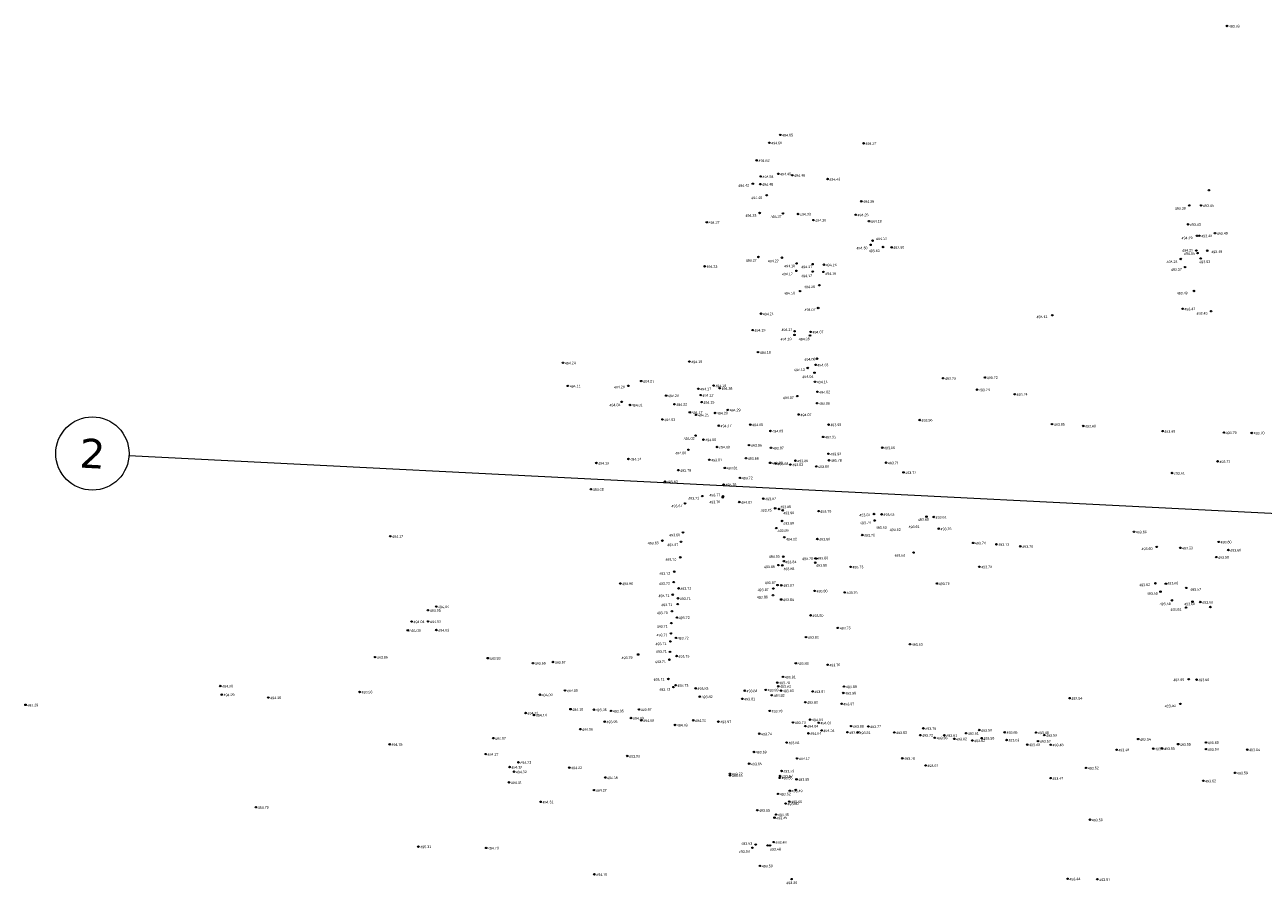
# Model space of a CAD drawing. Header units: millimetres. Extents: x 32690613 to 32693265, y 5342952 to 5344571.
# Tile 6 of 18: x 32692190 to 32692359, y 5344173 to 5344290. Entities that reach past the tile are written whole.
import ezdxf

# ---------------------------------------------------------------- set-up
doc = ezdxf.new("R2010")
doc.units = ezdxf.units.MM
doc.header["$LTSCALE"] = 20
doc.layers.get('0').update_dxf_attribs({"lineweight": 18})
doc.layers.get('Defpoints').update_dxf_attribs({"color": 11, "lineweight": 18})
doc.layers.add('Mpt-StBa_Höhe', color=6, linetype='Continuous', lineweight=5)
doc.layers.add('Mpt-StBa_Pkt', color=4, linetype='Continuous', lineweight=9)
doc.styles.add('Arial', font='arial.ttf')
doc.styles.add('Verdana', font='verdana.ttf')

# ---------------------------------------------------------------- blocks, each defined once
blk = doc.blocks.new('A$C78070446')
blk.add_line((4469482.47, 5342769.75), (4470232.05, 5342702.5))
blk.add_circle((4469477.49, 5342770.2), 5)
at = {"insert": (4469477.49, 5342770.2), "char_height": 4, "attachment_point": 5, "rotation": 354.86, "line_spacing_factor": 0.252012, "style": 'Verdana'}
blk.add_mtext('2', dxfattribs=at)

msp = doc.modelspace()

# ---------------------------------------------------------------- linework, layer by layer
at = {"layer": 'Mpt-StBa_Pkt'}
for centre in [(32692354.23, 5344289.87), (32692354.23, 5344289.87), (32692293.25, 5344275), (32692293.25, 5344275), (32692291.76, 5344273.93), (32692291.76, 5344273.93), (32692304.63, 5344273.86), (32692304.63, 5344273.86), (32692290.03, 5344271.53), (32692290.03, 5344271.53), (32692290.59, 5344269.33), (32692290.59, 5344269.33), (32692292.99, 5344269.69), (32692292.99, 5344269.69), (32692294.89, 5344269.5), (32692294.89, 5344269.5), (32692289.5, 5344268.33), (32692289.5, 5344268.33), (32692290.52, 5344268.28), (32692290.52, 5344268.28), (32692299.7, 5344268.98), (32692299.7, 5344268.98), (32692351.75, 5344267.45), (32692351.75, 5344267.45), (32692291.39, 5344266.77), (32692291.39, 5344266.77), (32692304.31, 5344265.94), (32692304.31, 5344265.94), (32692290.43, 5344264.35), (32692290.43, 5344264.35), (32692293.61, 5344264.28), (32692293.61, 5344264.28), (32692295.68, 5344264.2), (32692295.68, 5344264.2), (32692303.54, 5344264.1), (32692303.54, 5344264.1), (32692349.07, 5344265.38), (32692349.07, 5344265.38), (32692350.69, 5344265.38), (32692350.69, 5344265.38), (32692283.22, 5344263.08), (32692283.22, 5344263.08), (32692297.78, 5344263.37), (32692297.78, 5344263.37), (32692305.35, 5344263.23), (32692305.35, 5344263.23), (32692348.92, 5344262.79), (32692348.92, 5344262.79), (32692350.14, 5344261.24), (32692350.14, 5344261.24), (32692350.45, 5344261.24), (32692350.45, 5344261.24), (32692352.59, 5344261.59), (32692352.59, 5344261.59), (32692305.57, 5344260), (32692305.57, 5344260), (32692305.85, 5344260.57), (32692305.85, 5344260.57), (32692307.29, 5344259.7), (32692307.29, 5344259.7), (32692308.46, 5344259.65), (32692308.46, 5344259.65), (32692350.05, 5344259.22), (32692350.05, 5344259.22), (32692351.53, 5344259.2), (32692351.53, 5344259.2), (32692290.27, 5344258.34), (32692290.27, 5344258.34), (32692293.47, 5344258.24), (32692293.47, 5344258.24), (32692295.47, 5344257.46), (32692295.47, 5344257.46), (32692297.65, 5344257.36), (32692297.65, 5344257.36), (32692299.2, 5344257.29), (32692299.2, 5344257.29), (32692347.92, 5344258.07), (32692347.92, 5344258.07), (32692350.21, 5344258.87), (32692350.21, 5344258.87), (32692350.64, 5344258.14), (32692350.64, 5344258.14), (32692282.92, 5344257.07), (32692282.92, 5344257.07), (32692295.45, 5344256.45), (32692295.45, 5344256.45), (32692297.68, 5344256.35), (32692297.68, 5344256.35), (32692299.14, 5344256.3), (32692299.14, 5344256.3), (32692348.51, 5344256.96), (32692348.51, 5344256.96), (32692298.58, 5344254.49), (32692298.58, 5344254.49), (32692295.95, 5344253.68), (32692295.95, 5344253.68), (32692349.71, 5344253.7), (32692349.71, 5344253.7), (32692290.62, 5344250.6), (32692290.62, 5344250.6), (32692298.42, 5344251.38), (32692298.42, 5344251.38), (32692348.17, 5344251.27), (32692348.17, 5344251.27), (32692352.06, 5344250.94), (32692352.06, 5344250.94), (32692330.37, 5344250.39), (32692330.37, 5344250.39), (32692289.48, 5344248.36), (32692289.48, 5344248.36), (32692295.19, 5344247.71), (32692295.19, 5344247.71), (32692295.2, 5344248.21), (32692295.2, 5344248.21), (32692297.31, 5344247.62), (32692297.31, 5344247.62), (32692297.39, 5344248.12), (32692297.39, 5344248.12), (32692263.59, 5344243.9), (32692263.59, 5344243.9), (32692280.84, 5344244.06), (32692280.84, 5344244.06), (32692290.21, 5344245.35), (32692290.21, 5344245.35), (32692298.26, 5344244.46), (32692298.26, 5344244.46), (32692296.99, 5344243.19), (32692296.99, 5344243.19), (32692297.92, 5344242.54), (32692297.92, 5344242.54), (32692298.07, 5344243.62), (32692298.07, 5344243.62), (32692264.24, 5344240.74), (32692264.24, 5344240.74), (32692272.49, 5344240.75), (32692272.49, 5344240.75), (32692274.26, 5344241.4), (32692274.26, 5344241.4), (32692282.07, 5344240.35), (32692282.07, 5344240.35), (32692284.14, 5344240.79), (32692284.14, 5344240.79), (32692284.96, 5344240.43), (32692284.96, 5344240.43), (32692297.99, 5344241.31), (32692297.99, 5344241.31), (32692315.48, 5344241.79), (32692315.48, 5344241.79), (32692321.18, 5344241.89), (32692321.18, 5344241.89), (32692277.67, 5344239.43), (32692277.67, 5344239.43), (32692282.39, 5344239.49), (32692282.39, 5344239.49), (32692295.56, 5344239.35), (32692295.56, 5344239.35), (32692298.32, 5344239.94), (32692298.32, 5344239.94), (32692320.12, 5344240.23), (32692320.12, 5344240.23), (32692325.25, 5344239.61), (32692325.25, 5344239.61), (32692271.61, 5344238.57), (32692271.61, 5344238.57), (32692272.72, 5344238.14), (32692272.72, 5344238.14), (32692278.8, 5344238.24), (32692278.8, 5344238.24), (32692280.9, 5344237.14), (32692280.9, 5344237.14), (32692282.5, 5344238.53), (32692282.5, 5344238.53), (32692284.35, 5344237.05), (32692284.35, 5344237.05), (32692286.08, 5344237.47), (32692286.08, 5344237.47), (32692298.27, 5344238.38), (32692298.27, 5344238.38), (32692277.16, 5344236.16), (32692277.16, 5344236.16), (32692281.76, 5344236.79), (32692281.76, 5344236.79), (32692284.85, 5344235.31), (32692284.85, 5344235.31), (32692289.16, 5344235.46), (32692289.16, 5344235.46), (32692295.77, 5344236.84), (32692295.77, 5344236.84), (32692299.84, 5344235.46), (32692299.84, 5344235.46), (32692312.28, 5344236.08), (32692312.28, 5344236.08), (32692330.34, 5344235.53), (32692330.34, 5344235.53), (32692334.6, 5344235.27), (32692334.6, 5344235.27), (32692281.68, 5344233.96), (32692281.68, 5344233.96), (32692291.91, 5344234.59), (32692291.91, 5344234.59), (32692299.1, 5344233.78), (32692299.1, 5344233.78), (32692345.43, 5344234.57), (32692345.43, 5344234.57), (32692353.8, 5344234.38), (32692353.8, 5344234.38), (32692357.6, 5344234.32), (32692357.6, 5344234.32), (32692280.71, 5344232.02), (32692280.71, 5344232.02), (32692282.76, 5344233.41), (32692282.76, 5344233.41), (32692284.63, 5344232.4), (32692284.63, 5344232.4), (32692288.98, 5344232.66), (32692288.98, 5344232.66), (32692291.99, 5344232.29), (32692291.99, 5344232.29), (32692307.17, 5344232.31), (32692307.17, 5344232.31), (32692268.14, 5344230.22), (32692268.14, 5344230.22), (32692272.52, 5344230.77), (32692272.52, 5344230.77), (32692283.55, 5344230.66), (32692283.55, 5344230.66), (32692288.56, 5344230.87), (32692288.56, 5344230.87), (32692291.87, 5344230.24), (32692291.87, 5344230.24), (32692295.32, 5344230.53), (32692295.32, 5344230.53), (32692299.82, 5344231.48), (32692299.82, 5344231.48), (32692299.9, 5344230.59), (32692299.9, 5344230.59), (32692307.69, 5344230.26), (32692307.69, 5344230.26), (32692352.95, 5344230.44), (32692352.95, 5344230.44), (32692279.34, 5344229.24), (32692279.34, 5344229.24), (32692285.68, 5344229.55), (32692285.68, 5344229.55), (32692292.62, 5344230.14), (32692292.62, 5344230.14), (32692294.64, 5344230.01), (32692294.64, 5344230.01), (32692298.15, 5344229.75), (32692298.15, 5344229.75), (32692310.07, 5344228.93), (32692310.07, 5344228.93), (32692346.73, 5344228.85), (32692346.73, 5344228.85), (32692277.51, 5344227.68), (32692277.51, 5344227.68), (32692285.52, 5344227.28), (32692285.52, 5344227.28), (32692287.73, 5344228.19), (32692287.73, 5344228.19), (32692267.4, 5344226.64), (32692267.4, 5344226.64), (32692282.59, 5344225.7), (32692282.59, 5344225.7), (32692285.4, 5344225.53), (32692285.4, 5344225.53), (32692285.43, 5344225.67), (32692285.43, 5344225.67), (32692290.92, 5344225.36), (32692290.92, 5344225.36), (32692280.26, 5344224.7), (32692280.26, 5344224.7), (32692287.65, 5344224.89), (32692287.65, 5344224.89), (32692292.55, 5344224.04), (32692292.55, 5344224.04), (32692293.09, 5344223.94), (32692293.09, 5344223.94), (32692293.58, 5344223.76), (32692293.58, 5344223.76), (32692298.48, 5344223.65), (32692298.48, 5344223.65), (32692293.5, 5344222.31), (32692293.5, 5344222.31), (32692306.05, 5344223.25), (32692306.05, 5344223.25), (32692306.15, 5344222.37), (32692306.15, 5344222.37), (32692307.08, 5344223.21), (32692307.08, 5344223.21), (32692313.21, 5344222.89), (32692313.21, 5344222.89), (32692314.2, 5344222.85), (32692314.2, 5344222.85), (32692240.01, 5344220.22), (32692240.01, 5344220.22), (32692279.97, 5344220.74), (32692279.97, 5344220.74), (32692292.7, 5344221.33), (32692292.7, 5344221.33), (32692293.8, 5344220.09), (32692293.8, 5344220.09), (32692304.44, 5344220.39), (32692304.44, 5344220.39), (32692314.88, 5344221.26), (32692314.88, 5344221.26), (32692341.53, 5344220.83), (32692341.53, 5344220.83), (32692277.15, 5344219.62), (32692277.15, 5344219.62), (32692279.7, 5344219.47), (32692279.7, 5344219.47), (32692298.31, 5344219.84), (32692298.31, 5344219.84), (32692319.58, 5344219.32), (32692319.58, 5344219.32), (32692322.75, 5344219.12), (32692322.75, 5344219.12), (32692326.01, 5344218.85), (32692326.01, 5344218.85), (32692344.63, 5344218.77), (32692344.63, 5344218.77), (32692347.84, 5344218.64), (32692347.84, 5344218.64), (32692353.09, 5344219.45), (32692353.09, 5344219.45), (32692354.41, 5344218.34), (32692354.41, 5344218.34), (32692279.6, 5344217.35), (32692279.6, 5344217.35), (32692293.66, 5344217.43), (32692293.66, 5344217.43), (32692293.74, 5344216.82), (32692293.74, 5344216.82), (32692298.04, 5344217.19), (32692298.04, 5344217.19), (32692298.15, 5344217.18), (32692298.15, 5344217.18), (32692311.44, 5344217.99), (32692311.44, 5344217.99), (32692352.76, 5344217.37), (32692352.76, 5344217.37), (32692278.77, 5344215.39), (32692278.77, 5344215.39), (32692293, 5344216.28), (32692293, 5344216.28), (32692293.52, 5344216.25), (32692293.52, 5344216.25), (32692298.02, 5344216.61), (32692298.02, 5344216.61), (32692302.85, 5344216.04), (32692302.85, 5344216.04), (32692320.42, 5344216.06), (32692320.42, 5344216.06), (32692271.41, 5344213.77), (32692271.41, 5344213.77), (32692278.7, 5344213.96), (32692278.7, 5344213.96), (32692292.87, 5344213.55), (32692292.87, 5344213.55), (32692293.39, 5344213.53), (32692293.39, 5344213.53), (32692314.63, 5344213.77), (32692314.63, 5344213.77), (32692344.46, 5344213.8), (32692344.46, 5344213.8), (32692345.88, 5344213.73), (32692345.88, 5344213.73), (32692278.56, 5344212.24), (32692278.56, 5344212.24), (32692279.28, 5344211.75), (32692279.28, 5344211.75), (32692279.36, 5344213.11), (32692279.36, 5344213.11), (32692292.25, 5344212.17), (32692292.25, 5344212.17), (32692292.3, 5344213.08), (32692292.3, 5344213.08), (32692293.37, 5344211.59), (32692293.37, 5344211.59), (32692297.94, 5344212.76), (32692297.94, 5344212.76), (32692302.05, 5344212.55), (32692302.05, 5344212.55), (32692345.15, 5344212.66), (32692345.15, 5344212.66), (32692348.66, 5344213.17), (32692348.66, 5344213.17), (32692245.15, 5344210.12), (32692245.15, 5344210.12), (32692246.28, 5344210.62), (32692246.28, 5344210.62), (32692278.45, 5344209.99), (32692278.45, 5344209.99), (32692279.25, 5344210.96), (32692279.25, 5344210.96), (32692346.71, 5344211.47), (32692346.71, 5344211.47), (32692348.65, 5344210.49), (32692348.65, 5344210.49), (32692349.52, 5344211.29), (32692349.52, 5344211.29), (32692350.58, 5344211.24), (32692350.58, 5344211.24), (32692351.96, 5344210.56), (32692351.96, 5344210.56), (32692242.93, 5344208.58), (32692242.93, 5344208.58), (32692245.18, 5344208.59), (32692245.18, 5344208.59), (32692278.38, 5344208.37), (32692278.38, 5344208.37), (32692279.14, 5344209.12), (32692279.14, 5344209.12), (32692297.38, 5344209.42), (32692297.38, 5344209.42), (32692242.41, 5344207.38), (32692242.41, 5344207.38), (32692246.3, 5344207.42), (32692246.3, 5344207.42), (32692278.32, 5344206.95), (32692278.32, 5344206.95), (32692301.1, 5344207.71), (32692301.1, 5344207.71), (32692278.26, 5344205.86), (32692278.26, 5344205.86), (32692279, 5344206.35), (32692279, 5344206.35), (32692296.76, 5344206.46), (32692296.76, 5344206.46), (32692310.95, 5344205.48), (32692310.95, 5344205.48), (32692237.94, 5344203.72), (32692237.94, 5344203.72), (32692253.33, 5344203.58), (32692253.33, 5344203.58), (32692273.85, 5344204.08), (32692273.85, 5344204.08), (32692278.12, 5344203.37), (32692278.12, 5344203.37), (32692278.2, 5344204.44), (32692278.2, 5344204.44), (32692279.1, 5344203.87), (32692279.1, 5344203.87), (32692259.49, 5344202.9), (32692262.21, 5344203.05), (32692295.37, 5344202.89), (32692295.37, 5344202.89), (32692299.7, 5344202.68), (32692299.7, 5344202.68), (32692216.81, 5344199.78), (32692216.81, 5344199.78), (32692277.97, 5344200.74), (32692277.97, 5344200.74), (32692278.96, 5344199.89), (32692278.96, 5344199.89), (32692292.83, 5344200.24), (32692292.83, 5344200.24), (32692293.62, 5344201.02), (32692293.62, 5344201.02), (32692349.01, 5344200.71), (32692349.01, 5344200.71), (32692350.07, 5344200.65), (32692350.07, 5344200.65), (32692217.01, 5344198.6), (32692217.01, 5344198.6), (32692223.36, 5344198.2), (32692223.36, 5344198.2), (32692235.83, 5344198.97), (32692235.83, 5344198.97), (32692260.43, 5344198.59), (32692260.43, 5344198.59), (32692263.87, 5344199.18), (32692263.87, 5344199.18), (32692278.66, 5344199.63), (32692278.66, 5344199.63), (32692281.7, 5344199.46), (32692281.7, 5344199.46), (32692282.26, 5344198.33), (32692282.26, 5344198.33), (32692288.4, 5344199.14), (32692288.4, 5344199.14), (32692291.26, 5344199.25), (32692291.26, 5344199.25), (32692292.09, 5344198.52), (32692292.09, 5344198.52), (32692292.97, 5344199.74), (32692292.97, 5344199.74), (32692293.34, 5344199.15), (32692293.34, 5344199.15), (32692297.65, 5344199.04), (32692297.65, 5344199.04), (32692301.85, 5344198.83), (32692301.85, 5344198.83), (32692301.95, 5344199.7), (32692301.95, 5344199.7), (32692332.74, 5344198.12), (32692332.74, 5344198.12), (32692190.22, 5344197.21), (32692190.22, 5344197.21), (32692264.61, 5344196.62), (32692264.61, 5344196.62), (32692267.81, 5344196.55), (32692267.81, 5344196.55), (32692270.15, 5344196.38), (32692270.15, 5344196.38), (32692273.95, 5344196.58), (32692273.95, 5344196.58), (32692288.07, 5344198.03), (32692288.07, 5344198.03), (32692291.8, 5344196.38), (32692291.8, 5344196.38), (32692296.65, 5344197.57), (32692296.65, 5344197.57), (32692301.62, 5344197.35), (32692301.62, 5344197.35), (32692347.86, 5344197.34), (32692347.86, 5344197.34), (32692258.49, 5344196.09), (32692258.49, 5344196.09), (32692259.63, 5344195.82), (32692259.63, 5344195.82), (32692269.28, 5344194.92), (32692269.28, 5344194.92), (32692272.87, 5344195.41), (32692272.87, 5344195.41), (32692274.28, 5344195.09), (32692274.28, 5344195.09), (32692281.36, 5344195.1), (32692281.36, 5344195.1), (32692284.8, 5344194.92), (32692284.8, 5344194.92), (32692294.98, 5344194.81), (32692294.98, 5344194.81), (32692297.32, 5344195.19), (32692297.32, 5344195.19), (32692298.49, 5344194.76), (32692298.49, 5344194.76), (32692265.94, 5344193.89), (32692265.94, 5344193.89), (32692278.88, 5344194.46), (32692278.88, 5344194.46), (32692290.37, 5344193.27), (32692290.37, 5344193.27), (32692296.67, 5344194.31), (32692296.67, 5344194.31), (32692297.09, 5344193.32), (32692297.09, 5344193.32), (32692298.88, 5344193.71), (32692298.88, 5344193.71), (32692302.42, 5344193.47), (32692302.42, 5344193.47), (32692302.92, 5344194.31), (32692302.92, 5344194.31), (32692303.82, 5344193.43), (32692303.82, 5344193.43), (32692305.27, 5344194.26), (32692305.27, 5344194.26), (32692308.81, 5344193.44), (32692308.81, 5344193.44), (32692312.36, 5344193.07), (32692312.36, 5344193.07), (32692312.78, 5344194), (32692312.78, 5344194), (32692315.65, 5344193.05), (32692315.65, 5344193.05), (32692318.61, 5344193.33), (32692318.61, 5344193.33), (32692320.41, 5344193.77), (32692320.41, 5344193.77), (32692323.88, 5344193.46), (32692323.88, 5344193.46), (32692328.17, 5344193.43), (32692328.17, 5344193.43), (32692329.29, 5344193.08), (32692329.29, 5344193.08), (32692239.93, 5344191.82), (32692239.93, 5344191.82), (32692254.06, 5344192.66), (32692254.06, 5344192.66), (32692294.11, 5344192.06), (32692294.11, 5344192.06), (32692314.34, 5344192.72), (32692314.34, 5344192.72), (32692316.99, 5344192.57), (32692316.99, 5344192.57), (32692319.47, 5344192.34), (32692319.47, 5344192.34), (32692320.72, 5344192.66), (32692320.72, 5344192.66), (32692324.14, 5344192.41), (32692324.14, 5344192.41), (32692326.96, 5344191.78), (32692326.96, 5344191.78), (32692328.43, 5344192.26), (32692328.43, 5344192.26), (32692330.17, 5344191.76), (32692330.17, 5344191.76), (32692342.1, 5344192.53), (32692342.1, 5344192.53), (32692347.56, 5344191.84), (32692347.56, 5344191.84), (32692351.36, 5344192.07), (32692351.36, 5344192.07), (32692253.05, 5344190.48), (32692253.05, 5344190.48), (32692272.36, 5344190.23), (32692272.36, 5344190.23), (32692289.65, 5344190.78), (32692289.65, 5344190.78), (32692295.55, 5344189.89), (32692295.55, 5344189.89), (32692309.9, 5344189.91), (32692309.9, 5344189.91), (32692339.15, 5344191.08), (32692339.15, 5344191.08), (32692344.16, 5344191.23), (32692344.16, 5344191.23), (32692345.37, 5344191.27), (32692345.37, 5344191.27), (32692351.35, 5344191.17), (32692351.35, 5344191.17), (32692356.99, 5344191.1), (32692356.99, 5344191.1), (32692256.3, 5344188.72), (32692256.3, 5344188.72), (32692256.91, 5344188.08), (32692256.91, 5344188.08), (32692257.51, 5344189.36), (32692257.51, 5344189.36), (32692264.45, 5344188.64), (32692264.45, 5344188.64), (32692289, 5344189.18), (32692289, 5344189.18), (32692293.42, 5344188.18), (32692293.42, 5344188.18), (32692313.09, 5344188.94), (32692313.09, 5344188.94), (32692334.99, 5344188.6), (32692334.99, 5344188.6), (32692355.33, 5344187.93), (32692355.33, 5344187.93), (32692256.22, 5344186.63), (32692256.22, 5344186.63), (32692269.35, 5344187.29), (32692269.35, 5344187.29), (32692286.37, 5344187.8), (32692286.37, 5344187.8), (32692286.38, 5344187.58), (32692286.38, 5344187.58), (32692293.18, 5344187.24), (32692293.18, 5344187.24), (32692293.22, 5344187.49), (32692293.22, 5344187.49), (32692295.46, 5344187.05), (32692295.46, 5344187.05), (32692330.14, 5344187.21), (32692330.14, 5344187.21), (32692351, 5344186.84), (32692351, 5344186.84), (32692267.81, 5344185.57), (32692267.81, 5344185.57), (32692292.95, 5344185.05), (32692292.95, 5344185.05), (32692294.55, 5344185.48), (32692294.55, 5344185.48), (32692295.35, 5344185.6), (32692295.35, 5344185.6), (32692221.67, 5344183.23), (32692221.67, 5344183.23), (32692260.53, 5344183.97), (32692260.53, 5344183.97), (32692293.98, 5344183.74), (32692293.98, 5344183.74), (32692294.47, 5344184.01), (32692294.47, 5344184.01), (32692290.11, 5344182.82), (32692290.11, 5344182.82), (32692292.46, 5344181.81), (32692292.46, 5344181.81), (32692292.68, 5344182.23), (32692292.68, 5344182.23), (32692335.53, 5344181.53), (32692335.53, 5344181.53), (32692243.85, 5344177.86), (32692243.85, 5344177.86), (32692289.89, 5344178.14), (32692289.89, 5344178.14), (32692291.53, 5344178.02), (32692291.53, 5344178.02), (32692291.85, 5344178.02), (32692291.85, 5344178.02), (32692292.36, 5344178.47), (32692292.36, 5344178.47), (32692253.1, 5344177.68), (32692253.1, 5344177.68), (32692289.45, 5344177.7), (32692289.45, 5344177.7), (32692290.47, 5344175.23), (32692290.47, 5344175.23), (32692267.87, 5344174.08), (32692267.87, 5344174.08), (32692294.79, 5344173.42), (32692294.79, 5344173.42), (32692332.46, 5344173.47), (32692332.46, 5344173.47), (32692336.53, 5344173.41), (32692336.53, 5344173.41)]:
    msp.add_circle(centre, 0.1, dxfattribs=at)

# ---------------------------------------------------------------- block references
at = {"layer": 'Defpoints', "rotation": 2.237485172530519}
msp.add_blockref('A$C78070446', (28434719.52, -168960.66), dxfattribs=at)

# ---------------------------------------------------------------- texts
at = {"layer": 'Mpt-StBa_Höhe', "style": 'Arial'}
for s, p in [('493.33', (32692354.48, 5344289.63)), ('494.65', (32692293.5, 5344274.76)), ('494.66', (32692292.01, 5344273.69)), ('494.37', (32692304.89, 5344273.62)), ('494.62', (32692290.29, 5344271.29)), ('494.54', (32692290.84, 5344269.09)), ('494.49', (32692293.24, 5344269.45)), ('494.46', (32692295.14, 5344269.26)), ('494.42', (32692287.51, 5344267.89)), ('494.48', (32692290.77, 5344268.03)), ('494.43', (32692299.95, 5344268.74)), ('494.40', (32692289.3, 5344266.22)), ('494.36', (32692304.56, 5344265.7)), ('494.33', (32692288.5, 5344263.8)), ('494.33', (32692295.94, 5344263.96)), ('494.25', (32692303.8, 5344263.86)), ('493.39', (32692347.1, 5344264.76)), ('493.45', (32692350.94, 5344265.14)), ('494.27', (32692283.47, 5344262.83)), ('494.37', (32692291.94, 5344263.65)), ('494.30', (32692298.03, 5344263.13)), ('494.19', (32692305.6, 5344262.99)), ('493.43', (32692349.17, 5344262.55)), ('494.15', (32692306.32, 5344260.63)), ('494.19', (32692348.03, 5344260.73)), ('493.43', (32692350.7, 5344261)), ('493.49', (32692352.84, 5344261.35)), ('494.30', (32692303.65, 5344259.35)), ('493.60', (32692305.33, 5344258.97)), ('493.60', (32692308.69, 5344259.43)), ('494.22', (32692348.11, 5344259.04)), ('493.49', (32692352.08, 5344258.84)), ('494.27', (32692288.54, 5344257.66)), ('494.22', (32692291.55, 5344257.58)), ('494.16', (32692299.45, 5344257.04)), ('494.24', (32692345.99, 5344257.49)), ('494.05', (32692348.35, 5344258.59)), ('493.53', (32692350.45, 5344257.47)), ('494.23', (32692283.17, 5344256.83)), ('494.17', (32692293.48, 5344255.81)), ('494.18', (32692293.79, 5344256.9)), ('494.17', (32692296.1, 5344255.55)), ('494.17', (32692296.11, 5344256.79)), ('494.16', (32692299.39, 5344255.86)), ('493.57', (32692346.59, 5344256.43)), ('494.26', (32692296.5, 5344254.05)), ('494.16', (32692293.76, 5344253.19)), ('493.49', (32692347.37, 5344253.19)), ('494.21', (32692290.87, 5344250.35)), ('494.07', (32692296.57, 5344250.95)), ('493.47', (32692348.42, 5344251.03)), ('493.43', (32692350.07, 5344250.44)), ('493.41', (32692328.22, 5344249.97)), ('494.19', (32692289.73, 5344248.12)), ('494.10', (32692293.29, 5344246.93)), ('494.11', (32692293.42, 5344248.21)), ('494.08', (32692295.77, 5344246.92)), ('494.07', (32692297.65, 5344247.88)), ('494.18', (32692290.47, 5344245.1)), ('494.24', (32692263.84, 5344243.65)), ('494.19', (32692281.1, 5344243.82)), ('494.08', (32692296.55, 5344244.17)), ('494.13', (32692295.12, 5344242.74)), ('494.04', (32692296.27, 5344241.79)), ('494.03', (32692298.32, 5344243.38)), ('494.11', (32692264.5, 5344240.5)), ('494.28', (32692270.54, 5344240.38)), ('494.21', (32692274.52, 5344241.16)), ('494.17', (32692282.32, 5344240.11)), ('494.19', (32692284.39, 5344240.54)), ('494.38', (32692285.22, 5344240.18)), ('494.11', (32692298.24, 5344241.07)), ('493.75', (32692315.74, 5344241.55)), ('493.72', (32692321.44, 5344241.65)), ('494.24', (32692277.92, 5344239.19)), ('494.12', (32692282.64, 5344239.24)), ('494.07', (32692293.6, 5344238.92)), ('494.02', (32692298.58, 5344239.69)), ('493.74', (32692320.37, 5344239.99)), ('493.74', (32692325.5, 5344239.36)), ('494.02', (32692269.93, 5344237.93)), ('494.01', (32692272.97, 5344237.9)), ('494.22', (32692279.05, 5344238)), ('494.17', (32692281.15, 5344236.9)), ('494.15', (32692282.76, 5344238.28)), ('494.20', (32692284.6, 5344236.81)), ('494.29', (32692286.34, 5344237.23)), ('494.06', (32692298.53, 5344238.13)), ('494.03', (32692277.42, 5344235.92)), ('494.21', (32692282.02, 5344236.55)), ('494.17', (32692285.1, 5344235.07)), ('494.05', (32692289.41, 5344235.22)), ('494.07', (32692296.02, 5344236.59)), ('493.95', (32692300.09, 5344235.22)), ('493.96', (32692312.53, 5344235.84)), ('493.85', (32692330.6, 5344235.28)), ('493.80', (32692334.85, 5344235.03)), ('494.02', (32692280.06, 5344233.35)), ('494.09', (32692292.16, 5344234.35)), ('493.91', (32692299.36, 5344233.54)), ('493.68', (32692345.68, 5344234.33)), ('493.79', (32692354.05, 5344234.14)), ('493.70', (32692357.86, 5344234.08)), ('494.00', (32692283.01, 5344233.17)), ('494.00', (32692284.88, 5344232.16)), ('493.96', (32692289.24, 5344232.42)), ('493.87', (32692292.24, 5344232.04)), ('493.65', (32692307.42, 5344232.07)), ('494.13', (32692268.39, 5344229.97)), ('494.14', (32692272.78, 5344230.53)), ('494.00', (32692278.92, 5344231.37)), ('493.91', (32692283.81, 5344230.42)), ('493.86', (32692288.82, 5344230.63)), ('493.88', (32692292.12, 5344230)), ('493.88', (32692292.87, 5344229.9)), ('493.86', (32692295.57, 5344230.29)), ('493.93', (32692300.08, 5344231.24)), ('493.78', (32692300.15, 5344230.35)), ('493.71', (32692307.94, 5344230.01)), ('493.71', (32692353.21, 5344230.19)), ('493.79', (32692279.59, 5344228.99)), ('493.81', (32692285.93, 5344229.31)), ('493.83', (32692294.89, 5344229.77)), ('493.80', (32692298.4, 5344229.51)), ('493.71', (32692310.32, 5344228.69)), ('493.61', (32692346.99, 5344228.61)), ('493.63', (32692277.76, 5344227.44)), ('493.76', (32692285.77, 5344227.04)), ('493.72', (32692287.99, 5344227.95)), ('494.08', (32692267.65, 5344226.4)), ('493.71', (32692280.68, 5344225.2)), ('493.77', (32692283.58, 5344225.64)), ('493.87', (32692291.18, 5344225.11)), ('493.67', (32692278.4, 5344224.15)), ('493.76', (32692283.57, 5344224.69)), ('494.01', (32692287.91, 5344224.64)), ('493.85', (32692290.58, 5344223.56)), ('493.85', (32692293.24, 5344224.02)), ('493.90', (32692293.67, 5344223.19)), ('493.78', (32692298.73, 5344223.41)), ('493.88', (32692293.66, 5344221.78)), ('493.66', (32692304.05, 5344222.92)), ('493.74', (32692304.13, 5344221.84)), ('493.63', (32692307.34, 5344222.97)), ('493.60', (32692312.05, 5344222.3)), ('493.61', (32692314.45, 5344222.6)), ('494.17', (32692240.27, 5344219.98)), ('493.68', (32692278.09, 5344220.18)), ('493.89', (32692292.89, 5344220.78)), ('493.70', (32692304.69, 5344220.15)), ('493.63', (32692306.29, 5344221.2)), ('493.62', (32692308.19, 5344220.9)), ('493.61', (32692310.77, 5344221.31)), ('493.76', (32692315.13, 5344221.01)), ('493.66', (32692341.78, 5344220.59)), ('493.63', (32692275.16, 5344219.08)), ('493.67', (32692277.84, 5344218.85)), ('494.00', (32692294.04, 5344219.61)), ('493.80', (32692298.56, 5344219.6)), ('493.74', (32692319.83, 5344219.08)), ('493.73', (32692323, 5344218.88)), ('493.70', (32692326.27, 5344218.6)), ('493.60', (32692342.57, 5344218.31)), ('493.53', (32692348.09, 5344218.39)), ('493.60', (32692353.35, 5344219.21)), ('493.60', (32692354.67, 5344218.1)), ('493.70', (32692277.57, 5344216.83)), ('494.00', (32692291.68, 5344217.25)), ('493.84', (32692293.95, 5344216.5)), ('493.78', (32692296.23, 5344216.94)), ('493.80', (32692298.31, 5344217.03)), ('493.69', (32692308.83, 5344217.38)), ('493.58', (32692353.01, 5344217.13)), ('493.72', (32692276.73, 5344214.92)), ('493.86', (32692291.03, 5344215.85)), ('493.85', (32692293.68, 5344215.56)), ('493.80', (32692298.15, 5344216.04)), ('493.73', (32692303.1, 5344215.8)), ('493.73', (32692320.67, 5344215.82)), ('493.96', (32692271.66, 5344213.53)), ('493.72', (32692276.7, 5344213.55)), ('493.87', (32692291.14, 5344213.67)), ('493.87', (32692293.65, 5344213.29)), ('493.76', (32692314.88, 5344213.53)), ('493.62', (32692342.24, 5344213.38)), ('493.60', (32692346.09, 5344213.6)), ('493.71', (32692276.62, 5344211.89)), ('493.71', (32692279.53, 5344211.5)), ('493.72', (32692279.61, 5344212.87)), ('493.86', (32692290.06, 5344211.7)), ('493.87', (32692290.17, 5344212.7)), ('493.84', (32692293.63, 5344211.35)), ('493.80', (32692298.2, 5344212.52)), ('493.76', (32692302.31, 5344212.31)), ('493.58', (32692343.29, 5344212.19)), ('493.57', (32692349.2, 5344212.74)), ('494.05', (32692245.41, 5344209.88)), ('494.04', (32692246.53, 5344210.37)), ('493.71', (32692277.01, 5344210.66)), ('493.58', (32692345.05, 5344210.78)), ('493.61', (32692346.52, 5344210.02)), ('493.60', (32692348.38, 5344210.77)), ('493.60', (32692350.83, 5344211)), ('494.04', (32692243.19, 5344208.34)), ('494.05', (32692245.44, 5344208.35)), ('493.70', (32692276.4, 5344209.56)), ('493.72', (32692279.39, 5344208.88)), ('493.80', (32692297.64, 5344209.18)), ('494.03', (32692242.66, 5344207.14)), ('494.03', (32692246.56, 5344207.18)), ('493.71', (32692276.37, 5344206.53)), ('493.71', (32692276.39, 5344207.71)), ('493.82', (32692297.02, 5344206.22)), ('493.75', (32692301.36, 5344207.47)), ('493.71', (32692276.22, 5344205.33)), ('493.72', (32692279.25, 5344206.1)), ('493.60', (32692311.2, 5344205.23)), ('493.86', (32692238.19, 5344203.48)), ('493.93', (32692253.58, 5344203.34)), ('493.79', (32692271.59, 5344203.43)), ('493.71', (32692276.15, 5344202.89)), ('493.71', (32692276.27, 5344204.27)), ('493.73', (32692279.35, 5344203.63)), ('493.99', (32692259.74, 5344202.66)), ('493.97', (32692262.47, 5344202.8)), ('493.83', (32692295.62, 5344202.64)), ('493.76', (32692299.95, 5344202.44)), ('494.30', (32692217.06, 5344199.54)), ('493.71', (32692275.94, 5344200.46)), ('493.73', (32692279.22, 5344199.65)), ('493.78', (32692293.09, 5344200)), ('493.82', (32692293.22, 5344199.5)), ('493.81', (32692293.87, 5344200.78)), ('493.89', (32692302.21, 5344199.46)), ('493.60', (32692346.91, 5344200.42)), ('493.60', (32692350.32, 5344200.41)), ('494.29', (32692217.26, 5344198.36)), ('494.16', (32692223.62, 5344197.96)), ('493.93', (32692236.09, 5344198.73)), ('494.09', (32692260.68, 5344198.35)), ('494.05', (32692264.13, 5344198.93)), ('493.73', (32692276.73, 5344199.09)), ('493.83', (32692281.95, 5344199.22)), ('493.82', (32692282.52, 5344198.09)), ('493.81', (32692288.32, 5344197.79)), ('493.84', (32692288.65, 5344198.9)), ('493.83', (32692291.52, 5344199)), ('493.82', (32692292.35, 5344198.28)), ('493.83', (32692293.6, 5344198.91)), ('493.81', (32692297.9, 5344198.8)), ('493.96', (32692302.1, 5344198.59)), ('493.54', (32692332.99, 5344197.87)), ('495.29', (32692190.47, 5344196.96)), ('494.10', (32692264.86, 5344196.37)), ('493.95', (32692268.06, 5344196.31)), ('493.95', (32692270.4, 5344196.14)), ('493.97', (32692274.2, 5344196.34)), ('493.78', (32692292.06, 5344196.13)), ('493.80', (32692296.91, 5344197.33)), ('493.97', (32692301.87, 5344197.11)), ('493.49', (32692345.73, 5344196.85)), ('494.12', (32692258.74, 5344195.85)), ('494.14', (32692259.88, 5344195.58)), ('493.95', (32692269.53, 5344194.68)), ('494.09', (32692273.13, 5344195.17)), ('494.08', (32692274.54, 5344194.85)), ('494.00', (32692281.62, 5344194.85)), ('493.97', (32692285.06, 5344194.68)), ('493.73', (32692295.23, 5344194.57)), ('494.04', (32692297.57, 5344194.95)), ('494.01', (32692298.74, 5344194.52)), ('494.06', (32692266.19, 5344193.65)), ('494.03', (32692279.13, 5344194.22)), ('493.74', (32692290.62, 5344193.02)), ('494.04', (32692296.93, 5344194.07)), ('494.04', (32692297.34, 5344193.08)), ('494.04', (32692299.14, 5344193.47)), ('493.87', (32692302.68, 5344193.23)), ('493.88', (32692303.17, 5344194.06)), ('493.81', (32692304.08, 5344193.19)), ('493.77', (32692305.52, 5344194.02)), ('493.83', (32692309.06, 5344193.2)), ('493.72', (32692312.61, 5344192.83)), ('493.76', (32692313.04, 5344193.76)), ('493.61', (32692315.91, 5344192.81)), ('493.61', (32692318.86, 5344193.09)), ('493.58', (32692320.66, 5344193.52)), ('493.65', (32692324.14, 5344193.22)), ('493.48', (32692328.42, 5344193.19)), ('493.53', (32692329.54, 5344192.84)), ('494.15', (32692240.18, 5344191.58)), ('494.07', (32692254.31, 5344192.42)), ('493.68', (32692294.36, 5344191.81)), ('493.66', (32692314.6, 5344192.47)), ('493.62', (32692317.24, 5344192.33)), ('493.62', (32692319.72, 5344192.1)), ('493.58', (32692320.98, 5344192.42)), ('493.63', (32692324.39, 5344192.17)), ('493.49', (32692327.21, 5344191.54)), ('493.52', (32692328.69, 5344192.02)), ('493.48', (32692330.42, 5344191.52)), ('493.54', (32692342.36, 5344192.28)), ('493.54', (32692344.41, 5344190.99)), ('493.55', (32692345.62, 5344191.02)), ('493.55', (32692347.81, 5344191.6)), ('493.60', (32692351.61, 5344191.83)), ('494.27', (32692253.3, 5344190.24)), ('493.93', (32692272.61, 5344189.98)), ('493.69', (32692289.9, 5344190.54)), ('494.17', (32692295.8, 5344189.65)), ('493.78', (32692310.16, 5344189.67)), ('493.48', (32692339.4, 5344190.84)), ('493.59', (32692351.6, 5344190.93)), ('493.64', (32692357.24, 5344190.86)), ('494.32', (32692256.56, 5344188.47)), ('494.32', (32692257.16, 5344187.84)), ('494.23', (32692257.76, 5344189.12)), ('494.22', (32692264.7, 5344188.4)), ('493.65', (32692289.25, 5344188.93)), ('493.59', (32692293.67, 5344187.94)), ('493.67', (32692313.34, 5344188.7)), ('493.52', (32692335.24, 5344188.36)), ('493.59', (32692355.59, 5344187.69)), ('494.41', (32692256.47, 5344186.38)), ('494.16', (32692269.6, 5344187.05)), ('493.72', (32692286.63, 5344187.56)), ('493.65', (32692286.63, 5344187.34)), ('493.55', (32692293.43, 5344187)), ('493.57', (32692293.48, 5344187.25)), ('493.55', (32692295.71, 5344186.81)), ('493.47', (32692330.39, 5344186.97)), ('493.62', (32692351.25, 5344186.6)), ('494.22', (32692268.06, 5344185.33)), ('493.52', (32692293.2, 5344184.81)), ('493.49', (32692294.8, 5344185.24)), ('494.79', (32692221.92, 5344182.99)), ('494.31', (32692260.79, 5344183.73)), ('493.55', (32692290.36, 5344182.58)), ('493.50', (32692294.24, 5344183.49)), ('493.50', (32692294.73, 5344183.76)), ('493.45', (32692292.71, 5344181.56)), ('493.45', (32692292.93, 5344181.99)), ('493.50', (32692335.78, 5344181.28)), ('495.31', (32692244.11, 5344177.62)), ('493.53', (32692287.93, 5344178.07)), ('493.48', (32692292.61, 5344178.23)), ('494.70', (32692253.35, 5344177.43)), ('493.54', (32692287.61, 5344176.97)), ('493.48', (32692291.85, 5344177.29)), ('493.50', (32692290.73, 5344174.99)), ('494.10', (32692268.13, 5344173.83)), ('493.50', (32692294.08, 5344172.72)), ('493.44', (32692332.72, 5344173.23)), ('493.51', (32692336.8, 5344173.14))]:
    msp.add_text(s, height=0.35, rotation=2.2375, dxfattribs=at).set_placement(p)

doc.saveas('drawing.dxf')
